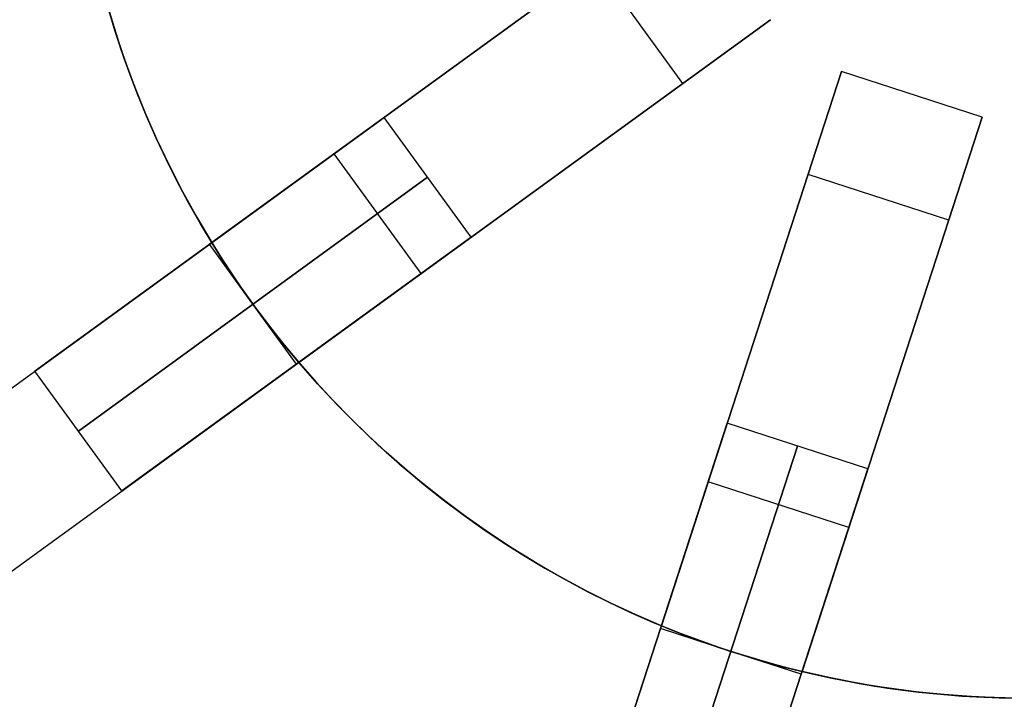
# Model space of a CAD drawing. Header units: centimetres. Extents: x 100.6 to 125.6, y -12.1 to 12.1.
# Tile 3 of 10: x 105 to 112.9, y -7.8 to -2.2. Entities that reach past the tile are written whole.
import ezdxf

# ---------------------------------------------------------------- set-up
doc = ezdxf.new("R2010")
doc.units = ezdxf.units.CM
doc.layers.add('Capa 04', color=7, linetype='Continuous')

msp = doc.modelspace()

# ---------------------------------------------------------------- linework, layer by layer
at = {"layer": 'Capa 04'}
for points in [[(106.5171, -4.0563), (106.3946, -3.8498), (106.2791, -3.6406), (106.1706, -3.4288), (106.0691, -3.215), (105.9747, -2.9993), (105.8874, -2.7821), (105.8072, -2.5639), (105.734, -2.3448), (105.6679, -2.1253), (105.6087, -1.9055), (105.5564, -1.6859), (105.5109, -1.4668), (105.472, -1.2484), (105.4397, -1.0309), (105.4137, -0.8147), (105.3941, -0.6)], [(106.5171, -4.0563), (106.3946, -3.8498), (106.2791, -3.6406), (106.1706, -3.4288), (106.0691, -3.215), (105.9747, -2.9993), (105.8874, -2.7821), (105.8072, -2.5639), (105.734, -2.3448), (105.6679, -2.1253), (105.6087, -1.9055), (105.5564, -1.6859), (105.5109, -1.4668), (105.472, -1.2484), (105.4397, -1.0309), (105.4137, -0.8147), (105.3941, -0.6)], [(105.3941, -0.6), (105.4137, -0.8147), (105.4397, -1.0309), (105.472, -1.2484), (105.5109, -1.4668), (105.5564, -1.6859), (105.6087, -1.9055), (105.6679, -2.1253), (105.734, -2.3448), (105.8072, -2.5639), (105.8874, -2.7821), (105.9747, -2.9993), (106.0691, -3.215), (106.1706, -3.4288), (106.2791, -3.6406), (106.3946, -3.8498), (106.5171, -4.0563)], [(105.3941, -0.6), (105.4137, -0.8147), (105.4397, -1.0309), (105.472, -1.2484), (105.5109, -1.4668), (105.5564, -1.6859), (105.6087, -1.9055), (105.6679, -2.1253), (105.734, -2.3448), (105.8072, -2.5639), (105.8874, -2.7821), (105.9747, -2.9993), (106.0691, -3.215), (106.1706, -3.4288), (106.2791, -3.6406), (106.3946, -3.8498), (106.5171, -4.0563)], [(110.3411, -1.2779), (106.5171, -4.0563)], [(106.5171, -4.0563), (110.3411, -1.2779)], [(110.3355, -2.7652), (109.6302, -1.7944)], [(110.3355, -2.7652), (109.6302, -1.7944)], [(112.9488, -7.7481), (112.7753, -7.7423), (112.6005, -7.7325), (112.4244, -7.7187), (112.2473, -7.7006), (112.0692, -7.6783), (111.8902, -7.6517), (111.7106, -7.6206), (111.5304, -7.5851), (111.3499, -7.545), (111.1691, -7.5002), (110.9883, -7.4508), (110.8076, -7.3967), (110.6272, -7.3379), (110.4473, -7.2743), (110.2681, -7.2059), (110.0896, -7.1326), (109.9122, -7.0546), (109.736, -6.9718), (109.5613, -6.8842), (109.3881, -6.7919), (109.2167, -6.6948), (109.0472, -6.5931), (108.8799, -6.4867), (108.715, -6.3758), (108.5525, -6.2605), (108.3928, -6.1408), (108.236, -6.0167), (108.0822, -5.8885), (107.9316, -5.7563), (107.7844, -5.6201), (107.6407, -5.4801), (107.5007, -5.3364), (107.3645, -5.1892), (107.2323, -5.0386), (107.1041, -4.8848), (106.98, -4.728), (106.8603, -4.5682), (106.745, -4.4058), (106.6341, -4.2409), (106.5277, -4.0736), (106.426, -3.9041), (106.3289, -3.7327), (106.2366, -3.5595), (106.149, -3.3847), (106.0662, -3.2086), (105.9882, -3.0312), (105.9149, -2.8527), (105.8465, -2.6735), (105.7829, -2.4936), (105.7241, -2.3132), (105.67, -2.1325)], [(105.67, -2.1325), (105.7241, -2.3132), (105.7829, -2.4936), (105.8465, -2.6735), (105.9149, -2.8527), (105.9882, -3.0312), (106.0662, -3.2086), (106.149, -3.3847), (106.2366, -3.5595), (106.3289, -3.7327), (106.426, -3.9041), (106.5277, -4.0736), (106.6341, -4.2409), (106.745, -4.4058), (106.8603, -4.5682), (106.98, -4.728), (107.1041, -4.8848), (107.2323, -5.0386), (107.3645, -5.1892), (107.5007, -5.3364), (107.6407, -5.4801), (107.7844, -5.6201), (107.9316, -5.7563), (108.0822, -5.8885), (108.236, -6.0167), (108.3928, -6.1408), (108.5525, -6.2605), (108.715, -6.3758), (108.8799, -6.4867), (109.0472, -6.5931), (109.2167, -6.6948), (109.3881, -6.7919), (109.5613, -6.8842), (109.736, -6.9718), (109.9122, -7.0546), (110.0896, -7.1326), (110.2681, -7.2059), (110.4473, -7.2743), (110.6272, -7.3379), (110.8076, -7.3967), (110.9883, -7.4508), (111.1691, -7.5002), (111.3499, -7.545), (111.5304, -7.5851), (111.7106, -7.6206), (111.8902, -7.6517), (112.0692, -7.6783), (112.2473, -7.7006), (112.4244, -7.7187), (112.6005, -7.7325), (112.7753, -7.7423), (112.9488, -7.7481)], [(111.0464, -2.2488), (107.2224, -5.0271)], [(107.2224, -5.0271), (111.0464, -2.2488)], [(111.6231, -2.6678), (110.1625, -7.1632)], [(110.1625, -7.1632), (111.6231, -2.6678)], [(112.7644, -3.0386), (111.6231, -2.6678)], [(112.7644, -3.0386), (111.6231, -2.6678)], [(112.7644, -3.0386), (111.6231, -2.6678)], [(112.7644, -3.0386), (111.6231, -2.6678)], [(112.7644, -3.0386), (111.6231, -2.6678)], [(112.7644, -3.0386), (111.6231, -2.6678)], [(107.914, -3.0413), (105.0825, -5.0985)], [(105.0825, -5.0985), (107.914, -3.0413)], [(108.6194, -4.0121), (107.914, -3.0413)], [(108.6194, -4.0121), (107.914, -3.0413)], [(112.7644, -3.0386), (111.3037, -7.534)], [(111.3037, -7.534), (112.7644, -3.0386)], [(102.6554, -6.8619), (107.5095, -3.3352)], [(107.5095, -3.3352), (106.5171, -4.0563)], [(106.5171, -4.0563), (107.5095, -3.3352)], [(108.2149, -4.306), (107.5095, -3.3352)], [(108.2149, -4.306), (107.5095, -3.3352)], [(108.2149, -4.306), (107.5095, -3.3352)], [(112.4929, -3.8743), (111.3516, -3.5034)], [(112.4929, -3.8743), (111.3516, -3.5034)], [(108.2667, -3.5267), (105.4351, -5.584)], [(105.4351, -5.584), (108.2667, -3.5267)], [(108.6194, -4.0121), (105.7878, -6.0694)], [(105.7878, -6.0694), (108.6194, -4.0121)], [(106.4982, -4.0699), (106.5171, -4.0563)], [(106.4982, -4.0699), (106.5171, -4.0563)], [(106.5171, -4.0563), (106.4982, -4.0699)], [(106.5171, -4.0563), (106.4982, -4.0699)], [(106.8509, -4.5553), (106.4982, -4.0699)], [(106.8509, -4.5553), (106.4982, -4.0699)], [(106.8509, -4.5553), (106.4982, -4.0699)], [(106.8509, -4.5553), (106.4982, -4.0699)], [(107.2036, -5.0407), (106.4982, -4.0699)], [(107.2036, -5.0407), (106.4982, -4.0699)], [(107.2036, -5.0407), (106.4982, -4.0699)], [(107.2036, -5.0407), (106.4982, -4.0699)], [(106.8509, -4.5553), (106.7636, -4.4327), (106.6788, -4.3086), (106.5966, -4.1831), (106.5171, -4.0563)], [(106.8509, -4.5553), (106.7636, -4.4327), (106.6788, -4.3086), (106.5966, -4.1831), (106.5171, -4.0563)], [(106.5171, -4.0563), (106.5966, -4.1831), (106.6788, -4.3086), (106.7636, -4.4327), (106.8509, -4.5553)], [(106.5171, -4.0563), (106.5966, -4.1831), (106.6788, -4.3085), (106.7636, -4.4327), (106.8509, -4.5553)], [(103.3608, -7.8327), (108.2149, -4.306)], [(108.2149, -4.306), (107.2224, -5.0271)], [(107.2224, -5.0271), (108.2149, -4.306)], [(107.2036, -5.0407), (106.8509, -4.5553)], [(107.2036, -5.0407), (106.8509, -4.5553)], [(107.2036, -5.0407), (106.8509, -4.5553)], [(107.2036, -5.0407), (106.8509, -4.5553)], [(107.2224, -5.0271), (107.126, -4.9117), (107.0319, -4.7945), (106.9402, -4.6757), (106.8509, -4.5553)], [(107.2224, -5.0271), (107.126, -4.9117), (107.0319, -4.7945), (106.9402, -4.6757), (106.8509, -4.5553)], [(106.8509, -4.5553), (106.9402, -4.6757), (107.0319, -4.7945), (107.126, -4.9117), (107.2224, -5.0271)], [(106.8509, -4.5553), (106.9402, -4.6757), (107.0319, -4.7945), (107.126, -4.9117), (107.2224, -5.0271)], [(107.2036, -5.0407), (107.2224, -5.0271)], [(107.2036, -5.0407), (107.2224, -5.0271)], [(107.2224, -5.0271), (107.2036, -5.0407)], [(107.2224, -5.0271), (107.2036, -5.0407)], [(110.1625, -7.1632), (109.9571, -7.0749), (109.7533, -6.9801), (109.5513, -6.8791), (109.3515, -6.7716), (109.1541, -6.6579), (108.9595, -6.538), (108.7678, -6.412), (108.5794, -6.28), (108.3946, -6.1421), (108.2136, -5.9985), (108.0368, -5.8494), (107.8643, -5.6949), (107.6963, -5.5351), (107.5333, -5.3705), (107.3752, -5.201), (107.2224, -5.0271)], [(110.1625, -7.1632), (109.9571, -7.0749), (109.7533, -6.9801), (109.5513, -6.8791), (109.3515, -6.7716), (109.1541, -6.6579), (108.9595, -6.538), (108.7678, -6.412), (108.5794, -6.28), (108.3946, -6.1421), (108.2136, -5.9985), (108.0368, -5.8494), (107.8643, -5.6949), (107.6963, -5.5351), (107.5333, -5.3705), (107.3752, -5.201), (107.2224, -5.0271)], [(107.2224, -5.0271), (107.3752, -5.201), (107.5333, -5.3705), (107.6963, -5.5351), (107.8643, -5.6949), (108.0368, -5.8494), (108.2136, -5.9985), (108.3946, -6.1421), (108.5794, -6.28), (108.7678, -6.412), (108.9595, -6.538), (109.1541, -6.6579), (109.3515, -6.7716), (109.5513, -6.8791), (109.7533, -6.9801), (109.9571, -7.0749), (110.1625, -7.1632)], [(107.2224, -5.0271), (107.3752, -5.201), (107.5333, -5.3705), (107.6963, -5.5351), (107.8643, -5.6949), (108.0368, -5.8494), (108.2136, -5.9985), (108.3946, -6.1421), (108.5794, -6.28), (108.7678, -6.412), (108.9595, -6.538), (109.1541, -6.6579), (109.3515, -6.7716), (109.5513, -6.8791), (109.7533, -6.9801), (109.9571, -7.0749), (110.1625, -7.1632)], [(105.7878, -6.0694), (105.0825, -5.0985)], [(105.7878, -6.0694), (105.0825, -5.0985)], [(110.6961, -5.5209), (109.6145, -8.8496)], [(109.6145, -8.8496), (110.6961, -5.5209)], [(111.8373, -5.8917), (110.6961, -5.5209)], [(111.8373, -5.8917), (110.6961, -5.5209)], [(111.2667, -5.7063), (110.1851, -9.035)], [(110.1851, -9.035), (111.2667, -5.7063)], [(111.8373, -5.8917), (110.7558, -9.2204)], [(110.7558, -9.2204), (111.8373, -5.8917)], [(108.6875, -11.7028), (110.5416, -5.9965)], [(110.5416, -5.9965), (110.1625, -7.1632)], [(110.1625, -7.1632), (110.5416, -5.9965)], [(111.6828, -6.3673), (110.5416, -5.9965)], [(111.6828, -6.3673), (110.5416, -5.9965)], [(111.6828, -6.3673), (110.5416, -5.9965)], [(109.8287, -12.0736), (111.6828, -6.3673)], [(111.6828, -6.3673), (111.3037, -7.534)], [(111.3037, -7.534), (111.6828, -6.3673)], [(110.1553, -7.1853), (110.1625, -7.1632)], [(110.1553, -7.1853), (110.1625, -7.1632)], [(110.1625, -7.1632), (110.1553, -7.1853)], [(110.1625, -7.1632), (110.1553, -7.1853)], [(110.7259, -7.3707), (110.5845, -7.3232), (110.4434, -7.2728), (110.3027, -7.2195), (110.1625, -7.1632)], [(110.7259, -7.3707), (110.5845, -7.3232), (110.4434, -7.2728), (110.3027, -7.2195), (110.1625, -7.1632)], [(110.1625, -7.1632), (110.3027, -7.2195), (110.4434, -7.2728), (110.5845, -7.3232), (110.7259, -7.3707)], [(110.1625, -7.1632), (110.3027, -7.2195), (110.4434, -7.2728), (110.5845, -7.3232), (110.7259, -7.3707)], [(110.7259, -7.3707), (110.1553, -7.1853)], [(110.7259, -7.3707), (110.1553, -7.1853)], [(110.7259, -7.3707), (110.1553, -7.1853)], [(110.7259, -7.3707), (110.1553, -7.1853)], [(111.2965, -7.5561), (110.1553, -7.1853)], [(111.2965, -7.5561), (110.1553, -7.1853)], [(111.2965, -7.5561), (110.1553, -7.1853)], [(111.2965, -7.5561), (110.1553, -7.1853)], [(111.2965, -7.5561), (110.7259, -7.3707)], [(111.2965, -7.5561), (110.7259, -7.3707)], [(111.2965, -7.5561), (110.7259, -7.3707)], [(111.2965, -7.5561), (110.7259, -7.3707)], [(111.3037, -7.534), (111.1592, -7.4977), (111.0147, -7.4583), (110.8702, -7.416), (110.7259, -7.3707)], [(111.3037, -7.534), (111.1592, -7.4977), (111.0147, -7.4583), (110.8702, -7.416), (110.7259, -7.3707)], [(110.7259, -7.3707), (110.8702, -7.416), (111.0147, -7.4583), (111.1592, -7.4977), (111.3037, -7.534)], [(110.7259, -7.3707), (110.8702, -7.416), (111.0147, -7.4583), (111.1592, -7.4977), (111.3037, -7.534)], [(111.2965, -7.5561), (111.3037, -7.534)], [(111.2965, -7.5561), (111.3037, -7.534)], [(111.3037, -7.534), (111.2965, -7.5561)], [(111.3037, -7.534), (111.2965, -7.5561)], [(114.9379, -7.534), (114.7064, -7.5861), (114.4755, -7.6307), (114.2456, -7.6679), (114.017, -7.698), (113.7899, -7.7211), (113.5647, -7.7373), (113.3416, -7.7469), (113.1208, -7.75), (112.9, -7.7469), (112.6769, -7.7373), (112.4517, -7.7211), (112.2246, -7.698), (111.996, -7.6679), (111.7661, -7.6307), (111.5352, -7.5861), (111.3037, -7.534)], [(114.9379, -7.534), (114.7064, -7.5861), (114.4755, -7.6307), (114.2456, -7.6679), (114.017, -7.698), (113.7899, -7.7211), (113.5647, -7.7373), (113.3416, -7.7469), (113.1208, -7.75), (112.9, -7.7469), (112.6769, -7.7373), (112.4517, -7.7211), (112.2246, -7.698), (111.996, -7.6679), (111.7661, -7.6307), (111.5352, -7.5861), (111.3037, -7.534)], [(111.3037, -7.534), (111.5352, -7.5861), (111.7661, -7.6307), (111.996, -7.6679), (112.2246, -7.698), (112.4517, -7.7211), (112.6769, -7.7373), (112.9, -7.7469), (113.1208, -7.75), (113.3416, -7.7469), (113.5647, -7.7373), (113.7899, -7.7211), (114.017, -7.698), (114.2456, -7.6679), (114.4755, -7.6307), (114.7064, -7.5861), (114.9379, -7.534)], [(111.3037, -7.534), (111.5352, -7.5861), (111.7661, -7.6307), (111.996, -7.6679), (112.2246, -7.698), (112.4517, -7.7211), (112.6769, -7.7373), (112.9, -7.7469), (113.1208, -7.75), (113.3416, -7.7469), (113.5647, -7.7373), (113.7899, -7.7211), (114.017, -7.698), (114.2456, -7.6679), (114.4755, -7.6307), (114.7064, -7.5861), (114.9379, -7.534)]]:
    msp.add_lwpolyline(points, dxfattribs=at)
at = {"layer": 'Capa 04', "extrusion": (-0.587785, 0.809017, 6.30694e-15)}
msp.add_lwpolyline([(-88.5166, -217.0989), (-88.5159, -217.1655), (-88.5137, -217.2327), (-88.5099, -217.3004), (-88.5045, -217.3685), (-88.4975, -217.4371), (-88.4889, -217.506), (-88.4786, -217.5753), (-88.4666, -217.6448), (-88.4528, -217.7146), (-88.4373, -217.7845), (-88.42, -217.8544), (-88.4008, -217.9244), (-88.3799, -217.9944), (-88.3571, -218.0642), (-88.3325, -218.1338), (-88.306, -218.2032), (-88.2777, -218.2723), (-88.2475, -218.341), (-88.2154, -218.4092), (-88.1815, -218.4768), (-88.1458, -218.5439), (-88.1082, -218.6102), (-88.0688, -218.6758), (-88.0276, -218.7406), (-87.9847, -218.8044), (-87.9401, -218.8673), (-87.8937, -218.9291), (-87.8457, -218.9898), (-87.7961, -219.0494), (-87.7449, -219.1077), (-87.6922, -219.1646), (-87.638, -219.2203), (-87.5823, -219.2745), (-87.5254, -219.3272), (-87.4671, -219.3784), (-87.4075, -219.428), (-87.3468, -219.476), (-87.285, -219.5224), (-87.2221, -219.567), (-87.1583, -219.6099), (-87.0935, -219.6511), (-87.0279, -219.6905), (-86.9616, -219.728), (-86.8945, -219.7638), (-86.8269, -219.7977), (-86.7587, -219.8298), (-86.69, -219.86), (-86.6209, -219.8883), (-86.5515, -219.9148), (-86.4819, -219.9394), (-86.4121, -219.9622), (-86.3421, -219.9831), (-86.2721, -220.0023), (-86.2022, -220.0196), (-86.1323, -220.0351), (-86.0625, -220.0489), (-85.993, -220.0609), (-85.9237, -220.0712), (-85.8548, -220.0798), (-85.7862, -220.0868), (-85.7181, -220.0922), (-85.6504, -220.096), (-85.5832, -220.0982), (-85.5166, -220.0989)], dxfattribs=at)
at = {"layer": 'Capa 04', "extrusion": (-0.587785, 0.809017, -3.33188e-15)}
msp.add_lwpolyline([(-85.5166, -180.0989), (-85.5832, -180.0997), (-85.6504, -180.1019), (-85.7181, -180.1057), (-85.7862, -180.1111), (-85.8548, -180.1181), (-85.9237, -180.1267), (-85.993, -180.137), (-86.0625, -180.149), (-86.1323, -180.1628), (-86.2022, -180.1783), (-86.2721, -180.1956), (-86.3421, -180.2147), (-86.4121, -180.2357), (-86.4819, -180.2585), (-86.5515, -180.2831), (-86.6209, -180.3096), (-86.69, -180.3379), (-86.7587, -180.3681), (-86.8269, -180.4002), (-86.8945, -180.4341), (-86.9616, -180.4698), (-87.0279, -180.5074), (-87.0935, -180.5468), (-87.1583, -180.588), (-87.2221, -180.6309), (-87.285, -180.6755), (-87.3468, -180.7219), (-87.4075, -180.7699), (-87.4671, -180.8195), (-87.5254, -180.8707), (-87.5823, -180.9234), (-87.638, -180.9776), (-87.6922, -181.0332), (-87.7449, -181.0902), (-87.7961, -181.1485), (-87.8457, -181.208), (-87.8937, -181.2688), (-87.9401, -181.3306), (-87.9847, -181.3935), (-88.0276, -181.4573), (-88.0688, -181.5221), (-88.1082, -181.5877), (-88.1458, -181.654), (-88.1815, -181.7211), (-88.2154, -181.7887), (-88.2475, -181.8569), (-88.2777, -181.9256), (-88.306, -181.9947), (-88.3325, -182.0641), (-88.3571, -182.1337), (-88.3799, -182.2035), (-88.4008, -182.2735), (-88.42, -182.3435), (-88.4373, -182.4134), (-88.4528, -182.4833), (-88.4666, -182.5531), (-88.4786, -182.6226), (-88.4889, -182.6919), (-88.4975, -182.7608), (-88.5045, -182.8294), (-88.5099, -182.8975), (-88.5137, -182.9652), (-88.5159, -183.0324), (-88.5166, -183.0989)], dxfattribs=at)
at = {"layer": 'Capa 04', "extrusion": (-0.587785, 0.809017, -7.0489e-16)}
msp.add_lwpolyline([(-88.5166, -217.0989), (-88.5159, -217.1655), (-88.5137, -217.2327), (-88.5099, -217.3004), (-88.5045, -217.3685), (-88.4975, -217.4371), (-88.4889, -217.506), (-88.4786, -217.5753), (-88.4666, -217.6448), (-88.4528, -217.7146), (-88.4373, -217.7845), (-88.42, -217.8544), (-88.4008, -217.9244), (-88.3799, -217.9944), (-88.3571, -218.0642), (-88.3325, -218.1338), (-88.306, -218.2032), (-88.2777, -218.2723), (-88.2475, -218.341), (-88.2154, -218.4092), (-88.1815, -218.4768), (-88.1458, -218.5439), (-88.1082, -218.6102), (-88.0688, -218.6758), (-88.0276, -218.7406), (-87.9847, -218.8044), (-87.9401, -218.8673), (-87.8937, -218.9291), (-87.8457, -218.9898), (-87.7961, -219.0494), (-87.7449, -219.1077), (-87.6922, -219.1646), (-87.638, -219.2203), (-87.5823, -219.2745), (-87.5254, -219.3272), (-87.4671, -219.3784), (-87.4075, -219.428), (-87.3468, -219.476), (-87.285, -219.5224), (-87.2221, -219.567), (-87.1583, -219.6099), (-87.0935, -219.6511), (-87.0279, -219.6905), (-86.9616, -219.728), (-86.8945, -219.7638), (-86.8269, -219.7977), (-86.7587, -219.8298), (-86.69, -219.86), (-86.6209, -219.8883), (-86.5515, -219.9148), (-86.4819, -219.9394), (-86.4121, -219.9622), (-86.3421, -219.9831), (-86.2721, -220.0023), (-86.2022, -220.0196), (-86.1323, -220.0351), (-86.0625, -220.0489), (-85.993, -220.0609), (-85.9237, -220.0712), (-85.8548, -220.0798), (-85.7862, -220.0868), (-85.7181, -220.0922), (-85.6504, -220.096), (-85.5832, -220.0982), (-85.5166, -220.0989)], dxfattribs=at)
at = {"layer": 'Capa 04', "extrusion": (-0.587785, 0.809017, -1.03097e-14)}
msp.add_lwpolyline([(-85.5166, -180.0989), (-85.5832, -180.0997), (-85.6504, -180.1019), (-85.7181, -180.1057), (-85.7862, -180.1111), (-85.8548, -180.1181), (-85.9237, -180.1267), (-85.993, -180.137), (-86.0625, -180.149), (-86.1323, -180.1628), (-86.2022, -180.1783), (-86.2721, -180.1956), (-86.3421, -180.2147), (-86.4121, -180.2357), (-86.4819, -180.2585), (-86.5515, -180.2831), (-86.6209, -180.3096), (-86.69, -180.3379), (-86.7587, -180.3681), (-86.8269, -180.4002), (-86.8945, -180.4341), (-86.9616, -180.4698), (-87.0279, -180.5074), (-87.0935, -180.5468), (-87.1583, -180.588), (-87.2221, -180.6309), (-87.285, -180.6755), (-87.3468, -180.7219), (-87.4075, -180.7699), (-87.4671, -180.8195), (-87.5254, -180.8707), (-87.5823, -180.9234), (-87.638, -180.9776), (-87.6922, -181.0332), (-87.7449, -181.0902), (-87.7961, -181.1485), (-87.8457, -181.208), (-87.8937, -181.2688), (-87.9401, -181.3306), (-87.9847, -181.3935), (-88.0276, -181.4573), (-88.0688, -181.5221), (-88.1082, -181.5877), (-88.1458, -181.654), (-88.1815, -181.7211), (-88.2154, -181.7887), (-88.2475, -181.8569), (-88.2777, -181.9256), (-88.306, -181.9947), (-88.3325, -182.0641), (-88.3571, -182.1337), (-88.3799, -182.2035), (-88.4008, -182.2735), (-88.42, -182.3435), (-88.4373, -182.4134), (-88.4528, -182.4833), (-88.4666, -182.5531), (-88.4786, -182.6226), (-88.4889, -182.6919), (-88.4975, -182.7608), (-88.5045, -182.8294), (-88.5099, -182.8975), (-88.5137, -182.9652), (-88.5159, -183.0324), (-88.5166, -183.0989)], dxfattribs=at)
at = {"layer": 'Capa 04', "extrusion": (-0.587785, 0.809017, -9.86611e-16)}
msp.add_lwpolyline([(-88.5166, -217.0989), (-88.5159, -217.1655), (-88.5137, -217.2327), (-88.5099, -217.3004), (-88.5045, -217.3685), (-88.4975, -217.4371), (-88.4889, -217.506), (-88.4786, -217.5753), (-88.4666, -217.6448), (-88.4528, -217.7146), (-88.4373, -217.7845), (-88.42, -217.8544), (-88.4008, -217.9244), (-88.3799, -217.9944), (-88.3571, -218.0642), (-88.3325, -218.1338), (-88.306, -218.2032), (-88.2777, -218.2723), (-88.2475, -218.341), (-88.2154, -218.4092), (-88.1815, -218.4768), (-88.1458, -218.5439), (-88.1082, -218.6102), (-88.0688, -218.6758), (-88.0276, -218.7406), (-87.9847, -218.8044), (-87.9401, -218.8673), (-87.8937, -218.9291), (-87.8457, -218.9898), (-87.7961, -219.0494), (-87.7449, -219.1077), (-87.6922, -219.1646), (-87.638, -219.2203), (-87.5823, -219.2745), (-87.5254, -219.3272), (-87.4671, -219.3784), (-87.4075, -219.428), (-87.3468, -219.476), (-87.285, -219.5224), (-87.2221, -219.567), (-87.1583, -219.6099), (-87.0935, -219.6511), (-87.0279, -219.6905), (-86.9616, -219.728), (-86.8945, -219.7638), (-86.8269, -219.7977), (-86.7587, -219.8298), (-86.69, -219.86), (-86.6209, -219.8883), (-86.5515, -219.9148), (-86.4819, -219.9394), (-86.4121, -219.9622), (-86.3421, -219.9831), (-86.2721, -220.0023), (-86.2022, -220.0196), (-86.1323, -220.0351), (-86.0625, -220.0489), (-85.993, -220.0609), (-85.9237, -220.0712), (-85.8548, -220.0798), (-85.7862, -220.0868), (-85.7181, -220.0922), (-85.6504, -220.096), (-85.5832, -220.0982), (-85.5166, -220.0989)], dxfattribs=at)
at = {"layer": 'Capa 04', "extrusion": (-0.587785, 0.809017, -3.91944e-15)}
msp.add_lwpolyline([(-85.5166, -180.0989), (-85.5832, -180.0997), (-85.6504, -180.1019), (-85.7181, -180.1057), (-85.7862, -180.1111), (-85.8548, -180.1181), (-85.9237, -180.1267), (-85.993, -180.137), (-86.0625, -180.149), (-86.1323, -180.1628), (-86.2022, -180.1783), (-86.2721, -180.1956), (-86.3421, -180.2147), (-86.4121, -180.2357), (-86.4819, -180.2585), (-86.5515, -180.2831), (-86.6209, -180.3096), (-86.69, -180.3379), (-86.7587, -180.3681), (-86.8269, -180.4002), (-86.8945, -180.4341), (-86.9616, -180.4698), (-87.0279, -180.5074), (-87.0935, -180.5468), (-87.1583, -180.588), (-87.2221, -180.6309), (-87.285, -180.6755), (-87.3468, -180.7219), (-87.4075, -180.7699), (-87.4671, -180.8195), (-87.5254, -180.8707), (-87.5823, -180.9234), (-87.638, -180.9776), (-87.6922, -181.0332), (-87.7449, -181.0902), (-87.7961, -181.1485), (-87.8457, -181.208), (-87.8937, -181.2688), (-87.9401, -181.3306), (-87.9847, -181.3935), (-88.0276, -181.4573), (-88.0688, -181.5221), (-88.1082, -181.5877), (-88.1458, -181.654), (-88.1815, -181.7211), (-88.2154, -181.7887), (-88.2475, -181.8569), (-88.2777, -181.9256), (-88.306, -181.9947), (-88.3325, -182.0641), (-88.3571, -182.1337), (-88.3799, -182.2035), (-88.4008, -182.2735), (-88.42, -182.3435), (-88.4373, -182.4134), (-88.4528, -182.4833), (-88.4666, -182.5531), (-88.4786, -182.6226), (-88.4889, -182.6919), (-88.4975, -182.7608), (-88.5045, -182.8294), (-88.5099, -182.8975), (-88.5137, -182.9652), (-88.5159, -183.0324), (-88.5166, -183.0989)], dxfattribs=at)
at = {"layer": 'Capa 04', "extrusion": (0.951057, -0.309017, -4.09997e-15)}
msp.add_lwpolyline([(31.9562, -217.0989), (31.9555, -217.1655), (31.9533, -217.2327), (31.9495, -217.3004), (31.9441, -217.3685), (31.9371, -217.4371), (31.9285, -217.506), (31.9182, -217.5753), (31.9062, -217.6448), (31.8924, -217.7146), (31.8769, -217.7845), (31.8596, -217.8544), (31.8404, -217.9244), (31.8195, -217.9944), (31.7967, -218.0642), (31.7721, -218.1338), (31.7456, -218.2032), (31.7173, -218.2723), (31.6871, -218.341), (31.655, -218.4092), (31.6211, -218.4768), (31.5854, -218.5439), (31.5478, -218.6102), (31.5084, -218.6758), (31.4672, -218.7406), (31.4243, -218.8044), (31.3797, -218.8673), (31.3333, -218.9291), (31.2853, -218.9898), (31.2357, -219.0494), (31.1845, -219.1077), (31.1318, -219.1646), (31.0776, -219.2203), (31.0219, -219.2745), (30.965, -219.3272), (30.9067, -219.3784), (30.8471, -219.428), (30.7864, -219.476), (30.7246, -219.5224), (30.6617, -219.567), (30.5979, -219.6099), (30.5331, -219.6511), (30.4675, -219.6905), (30.4012, -219.728), (30.3341, -219.7638), (30.2665, -219.7977), (30.1983, -219.8298), (30.1296, -219.86), (30.0605, -219.8883), (29.9911, -219.9148), (29.9215, -219.9394), (29.8517, -219.9622), (29.7817, -219.9831), (29.7117, -220.0023), (29.6418, -220.0196), (29.5719, -220.0351), (29.5021, -220.0489), (29.4326, -220.0609), (29.3633, -220.0712), (29.2944, -220.0798), (29.2258, -220.0868), (29.1577, -220.0922), (29.09, -220.096), (29.0228, -220.0982), (28.9562, -220.0989)], dxfattribs=at)
at = {"layer": 'Capa 04', "extrusion": (0.951057, -0.309017, -4.12337e-15)}
msp.add_lwpolyline([(28.9562, -180.0989), (29.0228, -180.0997), (29.09, -180.1019), (29.1577, -180.1057), (29.2258, -180.1111), (29.2944, -180.1181), (29.3633, -180.1267), (29.4326, -180.137), (29.5021, -180.149), (29.5719, -180.1628), (29.6418, -180.1783), (29.7117, -180.1956), (29.7817, -180.2147), (29.8517, -180.2357), (29.9215, -180.2585), (29.9911, -180.2831), (30.0605, -180.3096), (30.1296, -180.3379), (30.1983, -180.3681), (30.2665, -180.4002), (30.3341, -180.4341), (30.4012, -180.4698), (30.4675, -180.5074), (30.5331, -180.5468), (30.5979, -180.588), (30.6617, -180.6309), (30.7246, -180.6755), (30.7864, -180.7219), (30.8471, -180.7699), (30.9067, -180.8195), (30.965, -180.8707), (31.0219, -180.9234), (31.0776, -180.9776), (31.1318, -181.0332), (31.1845, -181.0902), (31.2357, -181.1485), (31.2853, -181.208), (31.3333, -181.2688), (31.3797, -181.3306), (31.4243, -181.3935), (31.4672, -181.4573), (31.5084, -181.5221), (31.5478, -181.5877), (31.5854, -181.654), (31.6211, -181.7211), (31.655, -181.7887), (31.6871, -181.8569), (31.7173, -181.9256), (31.7456, -181.9947), (31.7721, -182.0641), (31.7967, -182.1337), (31.8195, -182.2035), (31.8404, -182.2735), (31.8596, -182.3435), (31.8769, -182.4134), (31.8924, -182.4833), (31.9062, -182.5531), (31.9182, -182.6226), (31.9285, -182.6919), (31.9371, -182.7608), (31.9441, -182.8294), (31.9495, -182.8975), (31.9533, -182.9652), (31.9555, -183.0324), (31.9562, -183.0989)], dxfattribs=at)
at = {"layer": 'Capa 04', "extrusion": (1, 0, 0)}
for points in [[(-2.6678, -183.0989), (-2.6678, -188.8989)], [(-2.6678, -211.2989), (-2.6678, -217.0989)], [(-2.8532, -183.0989), (-2.8532, -188.8989)], [(-2.8532, -211.2989), (-2.8532, -217.0989)], [(-3.0386, -183.0989), (-3.0386, -188.8989)], [(-3.0386, -211.2989), (-3.0386, -217.0989)], [(-3.3352, -190.0989), (-3.3352, -210.0989)], [(-3.8206, -190.0989), (-3.8206, -210.0989)], [(-4.0699, -188.8989), (-4.0699, -190.0989)], [(-4.0699, -210.0989), (-4.0699, -211.2989)], [(-4.0699, -180.0989), (-4.0699, -188.8989)], [(-4.0699, -190.0989), (-4.0699, -210.0989)], [(-4.0699, -211.2989), (-4.0699, -220.0989)], [(-4.306, -190.0989), (-4.306, -210.0989)], [(-4.5553, -188.8989), (-4.5553, -190.0989)], [(-4.5553, -210.0989), (-4.5553, -211.2989)], [(-5.0407, -188.8989), (-5.0407, -190.0989)], [(-5.0407, -210.0989), (-5.0407, -211.2989)], [(-5.0407, -180.0989), (-5.0407, -188.8989)], [(-5.0407, -190.0989), (-5.0407, -210.0989)], [(-5.0407, -211.2989), (-5.0407, -220.0989)], [(-5.9965, -190.0989), (-5.9965, -210.0989)], [(-6.1819, -190.0989), (-6.1819, -210.0989)], [(-6.3673, -190.0989), (-6.3673, -210.0989)], [(-7.1853, -188.8989), (-7.1853, -190.0989)], [(-7.1853, -210.0989), (-7.1853, -211.2989)], [(-7.1853, -180.0989), (-7.1853, -188.8989)], [(-7.1853, -190.0989), (-7.1853, -210.0989)], [(-7.1853, -211.2989), (-7.1853, -220.0989)], [(-7.3707, -188.8989), (-7.3707, -190.0989)], [(-7.3707, -210.0989), (-7.3707, -211.2989)], [(-7.5561, -188.8989), (-7.5561, -190.0989)], [(-7.5561, -210.0989), (-7.5561, -211.2989)], [(-7.5561, -180.0989), (-7.5561, -188.8989)], [(-7.5561, -190.0989), (-7.5561, -210.0989)], [(-7.5561, -211.2989), (-7.5561, -220.0989)]]:
    msp.add_lwpolyline(points, dxfattribs=at)
at = {"layer": 'Capa 04', "extrusion": (0.951057, -0.309017, 7.90488e-15)}
msp.add_lwpolyline([(31.9562, -217.0989), (31.9555, -217.1655), (31.9533, -217.2327), (31.9495, -217.3004), (31.9441, -217.3685), (31.9371, -217.4371), (31.9285, -217.506), (31.9182, -217.5753), (31.9062, -217.6448), (31.8924, -217.7146), (31.8769, -217.7845), (31.8596, -217.8544), (31.8404, -217.9244), (31.8195, -217.9944), (31.7967, -218.0642), (31.7721, -218.1338), (31.7456, -218.2032), (31.7173, -218.2723), (31.6871, -218.341), (31.655, -218.4092), (31.6211, -218.4768), (31.5854, -218.5439), (31.5478, -218.6102), (31.5084, -218.6758), (31.4672, -218.7406), (31.4243, -218.8044), (31.3797, -218.8673), (31.3333, -218.9291), (31.2853, -218.9898), (31.2357, -219.0494), (31.1845, -219.1077), (31.1318, -219.1646), (31.0776, -219.2203), (31.0219, -219.2745), (30.965, -219.3272), (30.9067, -219.3784), (30.8471, -219.428), (30.7864, -219.476), (30.7246, -219.5224), (30.6617, -219.567), (30.5979, -219.6099), (30.5331, -219.6511), (30.4675, -219.6905), (30.4012, -219.728), (30.3341, -219.7638), (30.2665, -219.7977), (30.1983, -219.8298), (30.1296, -219.86), (30.0605, -219.8883), (29.9911, -219.9148), (29.9215, -219.9394), (29.8517, -219.9622), (29.7817, -219.9831), (29.7117, -220.0023), (29.6418, -220.0196), (29.5719, -220.0351), (29.5021, -220.0489), (29.4326, -220.0609), (29.3633, -220.0712), (29.2944, -220.0798), (29.2258, -220.0868), (29.1577, -220.0922), (29.09, -220.096), (29.0228, -220.0982), (28.9562, -220.0989)], dxfattribs=at)
at = {"layer": 'Capa 04', "extrusion": (0.951057, -0.309017, -4.4715e-15)}
msp.add_lwpolyline([(28.9562, -180.0989), (29.0228, -180.0997), (29.09, -180.1019), (29.1577, -180.1057), (29.2258, -180.1111), (29.2944, -180.1181), (29.3633, -180.1267), (29.4326, -180.137), (29.5021, -180.149), (29.5719, -180.1628), (29.6418, -180.1783), (29.7117, -180.1956), (29.7817, -180.2147), (29.8517, -180.2357), (29.9215, -180.2585), (29.9911, -180.2831), (30.0605, -180.3096), (30.1296, -180.3379), (30.1983, -180.3681), (30.2665, -180.4002), (30.3341, -180.4341), (30.4012, -180.4698), (30.4675, -180.5074), (30.5331, -180.5468), (30.5979, -180.588), (30.6617, -180.6309), (30.7246, -180.6755), (30.7864, -180.7219), (30.8471, -180.7699), (30.9067, -180.8195), (30.965, -180.8707), (31.0219, -180.9234), (31.0776, -180.9776), (31.1318, -181.0332), (31.1845, -181.0902), (31.2357, -181.1485), (31.2853, -181.208), (31.3333, -181.2688), (31.3797, -181.3306), (31.4243, -181.3935), (31.4672, -181.4573), (31.5084, -181.5221), (31.5478, -181.5877), (31.5854, -181.654), (31.6211, -181.7211), (31.655, -181.7887), (31.6871, -181.8569), (31.7173, -181.9256), (31.7456, -181.9947), (31.7721, -182.0641), (31.7967, -182.1337), (31.8195, -182.2035), (31.8404, -182.2735), (31.8596, -182.3435), (31.8769, -182.4134), (31.8924, -182.4833), (31.9062, -182.5531), (31.9182, -182.6226), (31.9285, -182.6919), (31.9371, -182.7608), (31.9441, -182.8294), (31.9495, -182.8975), (31.9533, -182.9652), (31.9555, -183.0324), (31.9562, -183.0989)], dxfattribs=at)
at = {"layer": 'Capa 04', "extrusion": (0.951057, -0.309017, 9.09456e-15)}
msp.add_lwpolyline([(31.9562, -217.0989), (31.9555, -217.1655), (31.9533, -217.2327), (31.9495, -217.3004), (31.9441, -217.3685), (31.9371, -217.4371), (31.9285, -217.506), (31.9182, -217.5753), (31.9062, -217.6448), (31.8924, -217.7146), (31.8769, -217.7845), (31.8596, -217.8544), (31.8404, -217.9244), (31.8195, -217.9944), (31.7967, -218.0642), (31.7721, -218.1338), (31.7456, -218.2032), (31.7173, -218.2723), (31.6871, -218.341), (31.655, -218.4092), (31.6211, -218.4768), (31.5854, -218.5439), (31.5478, -218.6102), (31.5084, -218.6758), (31.4672, -218.7406), (31.4243, -218.8044), (31.3797, -218.8673), (31.3333, -218.9291), (31.2853, -218.9898), (31.2357, -219.0494), (31.1845, -219.1077), (31.1318, -219.1646), (31.0776, -219.2203), (31.0219, -219.2745), (30.965, -219.3272), (30.9067, -219.3784), (30.8471, -219.428), (30.7864, -219.476), (30.7246, -219.5224), (30.6617, -219.567), (30.5979, -219.6099), (30.5331, -219.6511), (30.4675, -219.6905), (30.4012, -219.728), (30.3341, -219.7638), (30.2665, -219.7977), (30.1983, -219.8298), (30.1296, -219.86), (30.0605, -219.8883), (29.9911, -219.9148), (29.9215, -219.9394), (29.8517, -219.9622), (29.7817, -219.9831), (29.7117, -220.0023), (29.6418, -220.0196), (29.5719, -220.0351), (29.5021, -220.0489), (29.4326, -220.0609), (29.3633, -220.0712), (29.2944, -220.0798), (29.2258, -220.0868), (29.1577, -220.0922), (29.09, -220.096), (29.0228, -220.0982), (28.9562, -220.0989)], dxfattribs=at)
at = {"layer": 'Capa 04', "extrusion": (0.951057, -0.309017, 1.70726e-14)}
msp.add_lwpolyline([(28.9562, -180.0989), (29.0228, -180.0997), (29.09, -180.1019), (29.1577, -180.1057), (29.2258, -180.1111), (29.2944, -180.1181), (29.3633, -180.1267), (29.4326, -180.137), (29.5021, -180.149), (29.5719, -180.1628), (29.6418, -180.1783), (29.7117, -180.1956), (29.7817, -180.2147), (29.8517, -180.2357), (29.9215, -180.2585), (29.9911, -180.2831), (30.0605, -180.3096), (30.1296, -180.3379), (30.1983, -180.3681), (30.2665, -180.4002), (30.3341, -180.4341), (30.4012, -180.4698), (30.4675, -180.5074), (30.5331, -180.5468), (30.5979, -180.588), (30.6617, -180.6309), (30.7246, -180.6755), (30.7864, -180.7219), (30.8471, -180.7699), (30.9067, -180.8195), (30.965, -180.8707), (31.0219, -180.9234), (31.0776, -180.9776), (31.1318, -181.0332), (31.1845, -181.0902), (31.2357, -181.1485), (31.2853, -181.208), (31.3333, -181.2688), (31.3797, -181.3306), (31.4243, -181.3935), (31.4672, -181.4573), (31.5084, -181.5221), (31.5478, -181.5877), (31.5854, -181.654), (31.6211, -181.7211), (31.655, -181.7887), (31.6871, -181.8569), (31.7173, -181.9256), (31.7456, -181.9947), (31.7721, -182.0641), (31.7967, -182.1337), (31.8195, -182.2035), (31.8404, -182.2735), (31.8596, -182.3435), (31.8769, -182.4134), (31.8924, -182.4833), (31.9062, -182.5531), (31.9182, -182.6226), (31.9285, -182.6919), (31.9371, -182.7608), (31.9441, -182.8294), (31.9495, -182.8975), (31.9533, -182.9652), (31.9555, -183.0324), (31.9562, -183.0989)], dxfattribs=at)
at = {"layer": 'Capa 04'}
for points in [[(106.8509, -4.5553), (106.8509, -4.5553)], [(106.8509, -4.5553), (106.8509, -4.5553)], [(110.7259, -7.3707), (110.7259, -7.3707)], [(110.7259, -7.3707), (110.7259, -7.3707)]]:
    msp.add_lwpolyline(points, close=True, dxfattribs=at)
at = {"layer": 'Capa 04', "extrusion": (-0.587785, 0.809017, 4.31133e-16)}
msp.add_lwpolyline([(-82.0166, -220.0989), (-81.9501, -220.0982), (-81.8829, -220.096), (-81.8152, -220.0922), (-81.7471, -220.0868), (-81.6785, -220.0798), (-81.6096, -220.0712), (-81.5403, -220.0609), (-81.4708, -220.0489), (-81.401, -220.0351), (-81.3311, -220.0196), (-81.2612, -220.0023), (-81.1912, -219.9831), (-81.1212, -219.9622), (-81.0514, -219.9394), (-80.9818, -219.9148), (-80.9124, -219.8883), (-80.8433, -219.86), (-80.7746, -219.8298), (-80.7064, -219.7977), (-80.6388, -219.7638), (-80.5717, -219.728), (-80.5054, -219.6905), (-80.4398, -219.6511), (-80.375, -219.6099), (-80.3112, -219.567), (-80.2483, -219.5224), (-80.1865, -219.476), (-80.1258, -219.428), (-80.0662, -219.3784), (-80.0079, -219.3272), (-79.9509, -219.2745), (-79.8953, -219.2203), (-79.8411, -219.1646), (-79.7884, -219.1077), (-79.7372, -219.0494), (-79.6876, -218.9898), (-79.6396, -218.9291), (-79.5932, -218.8673), (-79.5486, -218.8044), (-79.5057, -218.7406), (-79.4645, -218.6758), (-79.4251, -218.6102), (-79.3875, -218.5439), (-79.3518, -218.4768), (-79.3179, -218.4092), (-79.2858, -218.341), (-79.2556, -218.2723), (-79.2273, -218.2032), (-79.2008, -218.1338), (-79.1762, -218.0642), (-79.1534, -217.9944), (-79.1324, -217.9244), (-79.1133, -217.8544), (-79.096, -217.7845), (-79.0805, -217.7146), (-79.0667, -217.6448), (-79.0547, -217.5753), (-79.0444, -217.506), (-79.0358, -217.4371), (-79.0288, -217.3685), (-79.0234, -217.3004), (-79.0196, -217.2327), (-79.0174, -217.1655), (-79.0166, -217.0989)], dxfattribs=at)
at = {"layer": 'Capa 04', "extrusion": (-0.587785, 0.809017, 3.99151e-15)}
msp.add_lwpolyline([(-79.0166, -183.0989), (-79.0174, -183.0324), (-79.0196, -182.9652), (-79.0234, -182.8975), (-79.0288, -182.8294), (-79.0358, -182.7608), (-79.0444, -182.6919), (-79.0547, -182.6226), (-79.0667, -182.5531), (-79.0805, -182.4833), (-79.096, -182.4134), (-79.1133, -182.3435), (-79.1324, -182.2735), (-79.1534, -182.2035), (-79.1762, -182.1337), (-79.2008, -182.0641), (-79.2273, -181.9947), (-79.2556, -181.9256), (-79.2858, -181.8569), (-79.3179, -181.7887), (-79.3518, -181.7211), (-79.3875, -181.654), (-79.4251, -181.5877), (-79.4645, -181.5221), (-79.5057, -181.4573), (-79.5486, -181.3935), (-79.5932, -181.3306), (-79.6396, -181.2688), (-79.6876, -181.208), (-79.7372, -181.1485), (-79.7884, -181.0902), (-79.8411, -181.0332), (-79.8953, -180.9776), (-79.9509, -180.9234), (-80.0079, -180.8707), (-80.0662, -180.8195), (-80.1258, -180.7699), (-80.1865, -180.7219), (-80.2483, -180.6755), (-80.3112, -180.6309), (-80.375, -180.588), (-80.4398, -180.5468), (-80.5054, -180.5074), (-80.5717, -180.4698), (-80.6388, -180.4341), (-80.7064, -180.4002), (-80.7746, -180.3681), (-80.8433, -180.3379), (-80.9124, -180.3096), (-80.9818, -180.2831), (-81.0514, -180.2585), (-81.1212, -180.2357), (-81.1912, -180.2147), (-81.2612, -180.1956), (-81.3311, -180.1783), (-81.401, -180.1628), (-81.4708, -180.149), (-81.5403, -180.137), (-81.6096, -180.1267), (-81.6785, -180.1181), (-81.7471, -180.1111), (-81.8152, -180.1057), (-81.8829, -180.1019), (-81.9501, -180.0997), (-82.0166, -180.0989)], dxfattribs=at)
at = {"layer": 'Capa 04', "extrusion": (-0.587785, 0.809017, 9.87289e-16)}
msp.add_lwpolyline([(-82.0166, -220.0989), (-81.9501, -220.0982), (-81.8829, -220.096), (-81.8152, -220.0922), (-81.7471, -220.0868), (-81.6785, -220.0798), (-81.6096, -220.0712), (-81.5403, -220.0609), (-81.4708, -220.0489), (-81.401, -220.0351), (-81.3311, -220.0196), (-81.2612, -220.0023), (-81.1912, -219.9831), (-81.1212, -219.9622), (-81.0514, -219.9394), (-80.9818, -219.9148), (-80.9124, -219.8883), (-80.8433, -219.86), (-80.7746, -219.8298), (-80.7064, -219.7977), (-80.6388, -219.7638), (-80.5717, -219.728), (-80.5054, -219.6905), (-80.4398, -219.6511), (-80.375, -219.6099), (-80.3112, -219.567), (-80.2483, -219.5224), (-80.1865, -219.476), (-80.1258, -219.428), (-80.0662, -219.3784), (-80.0079, -219.3272), (-79.9509, -219.2745), (-79.8953, -219.2203), (-79.8411, -219.1646), (-79.7884, -219.1077), (-79.7372, -219.0494), (-79.6876, -218.9898), (-79.6396, -218.9291), (-79.5932, -218.8673), (-79.5486, -218.8044), (-79.5057, -218.7406), (-79.4645, -218.6758), (-79.4251, -218.6102), (-79.3875, -218.5439), (-79.3518, -218.4768), (-79.3179, -218.4092), (-79.2858, -218.341), (-79.2556, -218.2723), (-79.2273, -218.2032), (-79.2008, -218.1338), (-79.1762, -218.0642), (-79.1534, -217.9944), (-79.1324, -217.9244), (-79.1133, -217.8544), (-79.096, -217.7845), (-79.0805, -217.7146), (-79.0667, -217.6448), (-79.0547, -217.5753), (-79.0444, -217.506), (-79.0358, -217.4371), (-79.0288, -217.3685), (-79.0234, -217.3004), (-79.0196, -217.2327), (-79.0174, -217.1655), (-79.0166, -217.0989)], dxfattribs=at)
at = {"layer": 'Capa 04', "extrusion": (-0.587785, 0.809017, -2.7534e-15)}
msp.add_lwpolyline([(-79.0166, -183.0989), (-79.0174, -183.0324), (-79.0196, -182.9652), (-79.0234, -182.8975), (-79.0288, -182.8294), (-79.0358, -182.7608), (-79.0444, -182.6919), (-79.0547, -182.6226), (-79.0667, -182.5531), (-79.0805, -182.4833), (-79.096, -182.4134), (-79.1133, -182.3435), (-79.1324, -182.2735), (-79.1534, -182.2035), (-79.1762, -182.1337), (-79.2008, -182.0641), (-79.2273, -181.9947), (-79.2556, -181.9256), (-79.2858, -181.8569), (-79.3179, -181.7887), (-79.3518, -181.7211), (-79.3875, -181.654), (-79.4251, -181.5877), (-79.4645, -181.5221), (-79.5057, -181.4573), (-79.5486, -181.3935), (-79.5932, -181.3306), (-79.6396, -181.2688), (-79.6876, -181.208), (-79.7372, -181.1485), (-79.7884, -181.0902), (-79.8411, -181.0332), (-79.8953, -180.9776), (-79.9509, -180.9234), (-80.0079, -180.8707), (-80.0662, -180.8195), (-80.1258, -180.7699), (-80.1865, -180.7219), (-80.2483, -180.6755), (-80.3112, -180.6309), (-80.375, -180.588), (-80.4398, -180.5468), (-80.5054, -180.5074), (-80.5717, -180.4698), (-80.6388, -180.4341), (-80.7064, -180.4002), (-80.7746, -180.3681), (-80.8433, -180.3379), (-80.9124, -180.3096), (-80.9818, -180.2831), (-81.0514, -180.2585), (-81.1212, -180.2357), (-81.1912, -180.2147), (-81.2612, -180.1956), (-81.3311, -180.1783), (-81.401, -180.1628), (-81.4708, -180.149), (-81.5403, -180.137), (-81.6096, -180.1267), (-81.6785, -180.1181), (-81.7471, -180.1111), (-81.8152, -180.1057), (-81.8829, -180.1019), (-81.9501, -180.0997), (-82.0166, -180.0989)], dxfattribs=at)
at = {"layer": 'Capa 04', "extrusion": (-0.587785, 0.809017, 1.56553e-15)}
msp.add_lwpolyline([(-82.0166, -220.0989), (-81.9501, -220.0982), (-81.8829, -220.096), (-81.8152, -220.0922), (-81.7471, -220.0868), (-81.6785, -220.0798), (-81.6096, -220.0712), (-81.5403, -220.0609), (-81.4708, -220.0489), (-81.401, -220.0351), (-81.3311, -220.0196), (-81.2612, -220.0023), (-81.1912, -219.9831), (-81.1212, -219.9622), (-81.0514, -219.9394), (-80.9818, -219.9148), (-80.9124, -219.8883), (-80.8433, -219.86), (-80.7746, -219.8298), (-80.7064, -219.7977), (-80.6388, -219.7638), (-80.5717, -219.728), (-80.5054, -219.6905), (-80.4398, -219.6511), (-80.375, -219.6099), (-80.3112, -219.567), (-80.2483, -219.5224), (-80.1865, -219.476), (-80.1258, -219.428), (-80.0662, -219.3784), (-80.0079, -219.3272), (-79.9509, -219.2745), (-79.8953, -219.2203), (-79.8411, -219.1646), (-79.7884, -219.1077), (-79.7372, -219.0494), (-79.6876, -218.9898), (-79.6396, -218.9291), (-79.5932, -218.8673), (-79.5486, -218.8044), (-79.5057, -218.7406), (-79.4645, -218.6758), (-79.4251, -218.6102), (-79.3875, -218.5439), (-79.3518, -218.4768), (-79.3179, -218.4092), (-79.2858, -218.341), (-79.2556, -218.2723), (-79.2273, -218.2032), (-79.2008, -218.1338), (-79.1762, -218.0642), (-79.1534, -217.9944), (-79.1324, -217.9244), (-79.1133, -217.8544), (-79.096, -217.7845), (-79.0805, -217.7146), (-79.0667, -217.6448), (-79.0547, -217.5753), (-79.0444, -217.506), (-79.0358, -217.4371), (-79.0288, -217.3685), (-79.0234, -217.3004), (-79.0196, -217.2327), (-79.0174, -217.1655), (-79.0166, -217.0989)], dxfattribs=at)
at = {"layer": 'Capa 04', "extrusion": (-0.587785, 0.809017, -2.15777e-15)}
msp.add_lwpolyline([(-79.0166, -183.0989), (-79.0174, -183.0324), (-79.0196, -182.9652), (-79.0234, -182.8975), (-79.0288, -182.8294), (-79.0358, -182.7608), (-79.0444, -182.6919), (-79.0547, -182.6226), (-79.0667, -182.5531), (-79.0805, -182.4833), (-79.096, -182.4134), (-79.1133, -182.3435), (-79.1324, -182.2735), (-79.1534, -182.2035), (-79.1762, -182.1337), (-79.2008, -182.0641), (-79.2273, -181.9947), (-79.2556, -181.9256), (-79.2858, -181.8569), (-79.3179, -181.7887), (-79.3518, -181.7211), (-79.3875, -181.654), (-79.4251, -181.5877), (-79.4645, -181.5221), (-79.5057, -181.4573), (-79.5486, -181.3935), (-79.5932, -181.3306), (-79.6396, -181.2688), (-79.6876, -181.208), (-79.7372, -181.1485), (-79.7884, -181.0902), (-79.8411, -181.0332), (-79.8953, -180.9776), (-79.9509, -180.9234), (-80.0079, -180.8707), (-80.0662, -180.8195), (-80.1258, -180.7699), (-80.1865, -180.7219), (-80.2483, -180.6755), (-80.3112, -180.6309), (-80.375, -180.588), (-80.4398, -180.5468), (-80.5054, -180.5074), (-80.5717, -180.4698), (-80.6388, -180.4341), (-80.7064, -180.4002), (-80.7746, -180.3681), (-80.8433, -180.3379), (-80.9124, -180.3096), (-80.9818, -180.2831), (-81.0514, -180.2585), (-81.1212, -180.2357), (-81.1912, -180.2147), (-81.2612, -180.1956), (-81.3311, -180.1783), (-81.401, -180.1628), (-81.4708, -180.149), (-81.5403, -180.137), (-81.6096, -180.1267), (-81.6785, -180.1181), (-81.7471, -180.1111), (-81.8152, -180.1057), (-81.8829, -180.1019), (-81.9501, -180.0997), (-82.0166, -180.0989)], dxfattribs=at)

doc.saveas('drawing.dxf')
